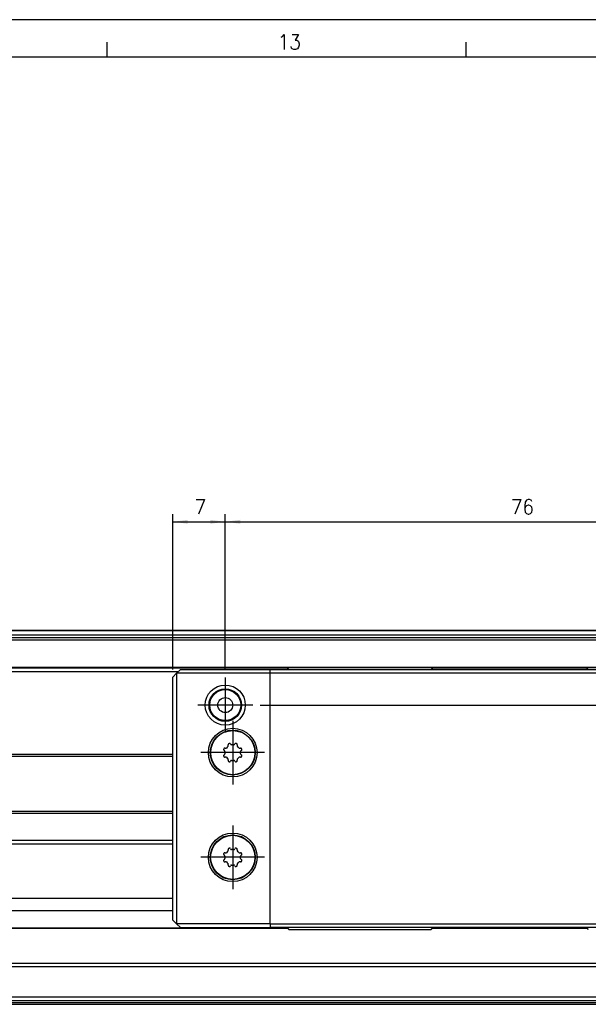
# Model space of a CAD drawing. Header units: inches. Extents: x -381 to 29822, y -418 to 176.
# Tile 7 of 49: x -181 to -105, y 44 to 176. Entities that reach past the tile are written whole.
import ezdxf

# ---------------------------------------------------------------- set-up
doc = ezdxf.new("R2010")
doc.units = ezdxf.units.IN
doc.linetypes.add('DOT_CENTER', pattern=[14, 12, -1, 0, -1])
doc.layers.add('1', color=7, linetype='Continuous')
doc.styles.add('CONVERTER_12', font='txt.shx', dxfattribs={"width": 0.9})
doc.dimstyles.new('ME10_DIM_33', dxfattribs={"dimtxt": 2, "dimasz": 2, "dimexe": 1, "dimexo": 1, "dimgap": 1, "dimtad": 1, "dimdsep": 46, "dimtxsty": 'CONVERTER_12', "dimsah": 1, "dimcen": 0.09, "dimclrd": 2, "dimclre": 2, "dimclrt": 2, "dimadec": 0, "dimazin": 0, "dimtfac": 1, "dimtdec": 4, "dimtix": 1, "dimtmove": 0, "dimatfit": 3, "dimfxl": 1, "dimtolj": 1, "dimtzin": 0, "dimarcsym": 0})
doc.dimstyles.new('ME10_DIM_34', dxfattribs={"dimtxt": 2, "dimasz": 2, "dimexe": 1, "dimexo": 1, "dimgap": 1, "dimtad": 1, "dimdsep": 46, "dimtxsty": 'CONVERTER_12', "dimsah": 1, "dimcen": 0.09, "dimclrd": 2, "dimclre": 2, "dimclrt": 2, "dimadec": 0, "dimazin": 0, "dimtfac": 1, "dimtdec": 4, "dimtix": 1, "dimtmove": 0, "dimatfit": 3, "dimfxl": 1, "dimtolj": 1, "dimtzin": 0, "dimarcsym": 0})
doc.dimstyles.new('ME10_DIM_35', dxfattribs={"dimtxt": 2, "dimasz": 2, "dimexe": 1, "dimexo": 1, "dimgap": 1, "dimtad": 1, "dimdsep": 46, "dimtxsty": 'CONVERTER_12', "dimsah": 1, "dimcen": 0.09, "dimclrd": 2, "dimclre": 2, "dimclrt": 2, "dimadec": 0, "dimazin": 0, "dimtfac": 1, "dimtdec": 4, "dimtix": 1, "dimtmove": 0, "dimatfit": 3, "dimfxl": 1, "dimtolj": 1, "dimtzin": 0, "dimarcsym": 0})
doc.dimstyles.new('ME10_DIM_36', dxfattribs={"dimtxt": 2, "dimasz": 2, "dimexe": 1, "dimexo": 1, "dimgap": 1, "dimtad": 1, "dimdsep": 46, "dimtxsty": 'CONVERTER_12', "dimsah": 1, "dimcen": 0.09, "dimclrd": 2, "dimclre": 2, "dimclrt": 2, "dimadec": 0, "dimazin": 0, "dimtfac": 1, "dimtdec": 4, "dimtix": 1, "dimtmove": 0, "dimatfit": 3, "dimfxl": 1, "dimtolj": 1, "dimtzin": 0, "dimarcsym": 0})

# ---------------------------------------------------------------- blocks, each defined once
blk = doc.blocks.new('CABEZA__96', base_point=(-160.5598722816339, 53.98251510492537))
at = {"color": 7, "linetype": 'Continuous'}
for p, q in [((-160.5598722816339, 87.73251510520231), (-160.0598722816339, 88.23251510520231)), ((-160.0598722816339, 88.23251510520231), (-159.5598722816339, 88.73251510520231)), ((-147.5587950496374, 88.23251510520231), (-160.0598722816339, 88.23251510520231)), ((-160.0598722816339, 88.23251510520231), (-160.0598722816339, 54.73251510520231)), ((-159.5598722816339, 88.73251510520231), (-147.5587950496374, 88.73251510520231)), ((-147.5587950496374, 88.23251510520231), (-147.5587950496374, 88.73251510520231)), ((-147.5587950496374, 88.73251510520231), (-83.55987228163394, 88.73251510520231)), ((-83.55987228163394, 88.23251510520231), (-147.5587950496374, 88.23251510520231)), ((-147.5587950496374, 54.73251510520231), (-147.5587950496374, 88.23251510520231)), ((-145.0577178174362, 88.98251510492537), (-145.3077178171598, 88.73251510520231)), ((-126.0577178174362, 88.98251510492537), (-145.0577178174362, 88.98251510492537)), ((-125.8077178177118, 88.73251510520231), (-126.0577178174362, 88.98251510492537)), ((-105.0577178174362, 88.98251510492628), (-105.3077178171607, 88.73251510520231)), ((-86.05771781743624, 88.98251510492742), (-105.0577178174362, 88.98251510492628)), ((-160.5598722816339, 55.23251510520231), (-160.5598722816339, 87.73251510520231)), ((-153.7801482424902, 78.06449789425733), (-153.7811248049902, 78.04798788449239)), ((-153.7811248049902, 78.04798788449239), (-153.7794158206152, 78.02578634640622)), ((-153.7709845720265, 78.10219218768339), (-153.7801482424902, 78.06449789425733)), ((-153.7794158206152, 78.02578634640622), (-153.7735564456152, 78.0007161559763)), ((-153.7735564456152, 78.0007161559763), (-153.7696501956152, 77.99059957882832)), ((-153.7696501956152, 77.99059957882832), (-153.7633025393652, 77.97712606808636)), ((-153.7633025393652, 77.97712606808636), (-153.7117114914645, 77.92148996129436)), ((-153.7344939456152, 78.18174642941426), (-153.7480543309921, 78.15755068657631)), ((-153.716898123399, 78.20303567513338), (-153.7344939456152, 78.18174642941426)), ((-153.6871306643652, 78.2261647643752), (-153.716898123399, 78.20303567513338)), ((-153.6272485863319, 77.86768115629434), (-153.7117114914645, 77.92148996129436)), ((-153.6683318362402, 78.23554891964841), (-153.6871306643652, 78.2261647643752)), ((-153.6524626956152, 78.24107260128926), (-153.6683318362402, 78.23554891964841)), ((-153.578366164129, 78.24341405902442), (-153.6524626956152, 78.24107260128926)), ((-153.5948595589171, 77.80864375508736), (-153.6272485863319, 77.86768115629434)), ((-153.5957305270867, 77.79763571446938), (-153.5948595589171, 77.80864375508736)), ((-153.578366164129, 78.24341405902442), (-153.480593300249, 78.22173833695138)), ((-153.480593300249, 78.22173833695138), (-153.408777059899, 78.24898131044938)), ((-153.175261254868, 78.48249711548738), (-153.1483123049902, 78.52288717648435)), ((-153.1668669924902, 78.72791952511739), (-153.169694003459, 78.65208621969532)), ((-153.1480182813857, 78.55431335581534), (-153.169694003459, 78.65208621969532)), ((-153.1573455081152, 78.75178427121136), (-153.1668669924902, 78.72791952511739)), ((-153.1439177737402, 78.77374166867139), (-153.1573455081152, 78.75178427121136)), ((-153.1483123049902, 78.52288717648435), (-153.146359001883, 78.53916258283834)), ((-153.146359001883, 78.53916258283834), (-153.1480182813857, 78.55431335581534)), ((-153.1292693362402, 78.7906178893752), (-153.1439177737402, 78.77374166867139)), ((-153.1170623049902, 78.80163473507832), (-153.1292693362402, 78.7906178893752)), ((-153.0838306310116, 78.82177438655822), (-153.1170623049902, 78.80163473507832)), ((-153.0018279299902, 78.8522786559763), (-153.0284721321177, 78.84470462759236)), ((-152.9742786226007, 78.85483660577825), (-153.0018279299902, 78.8522786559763)), ((-152.9368865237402, 78.8500813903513), (-152.9742786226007, 78.85483660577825)), ((-152.9168669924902, 78.84342855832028), (-152.9368865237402, 78.8500813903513)), ((-152.9017302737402, 78.8361958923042), (-152.9168669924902, 78.84342855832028)), ((-152.8477699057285, 78.78543154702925), (-152.9017302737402, 78.8361958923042)), ((-152.8477699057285, 78.78543154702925), (-152.7939611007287, 78.70096864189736)), ((-152.7939611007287, 78.70096864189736), (-152.7239156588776, 78.66945058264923)), ((-152.3936744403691, 78.66945058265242), (-152.3236289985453, 78.70096864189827)), ((-152.3236289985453, 78.70096864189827), (-152.2698201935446, 78.78543154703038)), ((-152.2142302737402, 78.83703512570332), (-152.2698201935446, 78.78543154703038)), ((-152.2008025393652, 78.84341329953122), (-152.2142302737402, 78.83703512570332)), ((-152.1905486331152, 78.84719747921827), (-152.2008025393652, 78.84341329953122)), ((-152.1654021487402, 78.85317892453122), (-152.1905486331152, 78.84719747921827)), ((-152.1434294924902, 78.85484213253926), (-152.1654021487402, 78.85317892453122)), ((-152.1268279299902, 78.85392660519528), (-152.1434294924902, 78.85484213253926)), ((-152.0891179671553, 78.84470462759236), (-152.1268279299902, 78.85392660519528)), ((-152.0096404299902, 78.80828756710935), (-152.0337594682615, 78.82177438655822)), ((-151.9882744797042, 78.79061817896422), (-152.0096404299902, 78.80828756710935)), ((-151.9652068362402, 78.7607564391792), (-151.9882744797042, 78.79061817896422)), ((-151.9695718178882, 78.55431335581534), (-151.9712310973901, 78.53916258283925)), ((-151.9712310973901, 78.53916258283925), (-151.9693572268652, 78.52288717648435)), ((-151.947896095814, 78.65208621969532), (-151.9695718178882, 78.55431335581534)), ((-151.9693572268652, 78.52288717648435), (-151.9423288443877, 78.48249711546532)), ((-151.9556853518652, 78.74197286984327), (-151.9652068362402, 78.7607564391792)), ((-151.9503142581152, 78.72622579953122), (-151.9556853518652, 78.74197286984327)), ((-151.947896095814, 78.65208621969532), (-151.9503142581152, 78.72622579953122)), ((-151.7088130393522, 78.24898131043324), (-151.636996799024, 78.22173833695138)), ((-151.636996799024, 78.22173833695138), (-151.5392239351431, 78.24341405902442)), ((-151.4634978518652, 78.2405690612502), (-151.5392239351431, 78.24341405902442)), ((-151.4903415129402, 77.86768115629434), (-151.522730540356, 77.80864375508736)), ((-151.522730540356, 77.80864375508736), (-151.521859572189, 77.79763571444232)), ((-151.4058786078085, 77.92148996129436), (-151.4903415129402, 77.86768115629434)), ((-151.4395720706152, 78.23106283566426), (-151.4634978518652, 78.2405690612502)), ((-151.4175994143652, 78.21757406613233), (-151.4395720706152, 78.23106283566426)), ((-151.4007537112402, 78.20304769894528), (-151.4175994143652, 78.21757406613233)), ((-151.4058786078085, 77.92148996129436), (-151.3550994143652, 77.9755696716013)), ((-151.3897673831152, 78.19073385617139), (-151.4007537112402, 78.20304769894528)), ((-151.36953576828, 78.15755068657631), (-151.3897673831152, 78.19073385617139)), ((-151.3550994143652, 77.9755696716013), (-151.3477751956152, 77.99061483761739)), ((-151.3477751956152, 77.99061483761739), (-151.3411833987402, 78.01052755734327)), ((-151.3389861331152, 78.07554525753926), (-151.3466055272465, 78.1021921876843)), ((-151.3411833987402, 78.01052755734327), (-151.3364735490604, 78.04799867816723)), ((-151.3364735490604, 78.04799867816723), (-151.3389861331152, 78.07554525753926)), ((-153.7762419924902, 77.25449985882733), (-153.7811165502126, 77.21703153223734)), ((-153.7811165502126, 77.21703153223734), (-153.7784392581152, 77.18948215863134)), ((-153.7784392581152, 77.18948215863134), (-153.7709845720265, 77.16283802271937)), ((-153.7696501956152, 77.27441257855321), (-153.7762419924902, 77.25449985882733)), ((-153.7625701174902, 77.28945774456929), (-153.7696501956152, 77.27441257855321)), ((-153.7117114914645, 77.34354024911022), (-153.7625701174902, 77.28945774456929)), ((-153.7480543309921, 77.10747952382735), (-153.7279021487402, 77.07430881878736)), ((-153.7279021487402, 77.07430881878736), (-153.7169158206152, 77.06199497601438)), ((-153.7169158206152, 77.06199497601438), (-153.7000701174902, 77.04745335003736)), ((-153.7117114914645, 77.34354024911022), (-153.6272485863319, 77.39734905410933)), ((-153.7000701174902, 77.04745335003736), (-153.6780974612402, 77.03396458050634)), ((-153.6780974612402, 77.03396458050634), (-153.6541716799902, 77.02447361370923)), ((-153.6541716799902, 77.02447361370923), (-153.578366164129, 77.02161615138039)), ((-153.6272485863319, 77.39734905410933), (-153.5948595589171, 77.45638645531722)), ((-153.5948595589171, 77.45638645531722), (-153.595730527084, 77.46739449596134)), ((-153.480593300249, 77.0432918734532), (-153.578366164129, 77.02161615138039)), ((-153.4087770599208, 77.0160488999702), (-153.480593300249, 77.0432918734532)), ((-153.1483123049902, 76.74214023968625), (-153.1752612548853, 76.78253309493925)), ((-153.169694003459, 76.61294399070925), (-153.1480182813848, 76.71071685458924)), ((-153.169694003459, 76.61294399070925), (-153.1673552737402, 76.53880161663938)), ((-153.1673552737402, 76.53880161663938), (-153.1617400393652, 76.52305454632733)), ((-153.1617400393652, 76.52305454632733), (-153.1524626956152, 76.50427097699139)), ((-153.1524626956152, 76.50427097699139), (-153.1293156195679, 76.47441203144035)), ((-153.146359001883, 76.72586762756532), (-153.1483123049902, 76.74214023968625)), ((-153.1480182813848, 76.71071685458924), (-153.146359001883, 76.72586762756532)), ((-153.1293156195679, 76.47441203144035), (-153.1080291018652, 76.45673984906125)), ((-153.1080291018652, 76.45673984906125), (-153.0838306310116, 76.44325582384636)), ((-153.0284721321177, 76.42032558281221), (-152.9908416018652, 76.41110081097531)), ((-152.9908416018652, 76.41110081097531), (-152.9742400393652, 76.4102005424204)), ((-152.9742400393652, 76.4102005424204), (-152.9520232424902, 76.41184849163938)), ((-152.9520232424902, 76.41184849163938), (-152.9268767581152, 76.41784519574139)), ((-152.9268767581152, 76.41784519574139), (-152.9168669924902, 76.42161411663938)), ((-152.9168669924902, 76.42161411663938), (-152.9034392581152, 76.42799229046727)), ((-152.9034392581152, 76.42799229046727), (-152.8477699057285, 76.47959866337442)), ((-152.7939611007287, 76.5640615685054), (-152.8477699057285, 76.47959866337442)), ((-152.7239156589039, 76.59557962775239), (-152.7939611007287, 76.5640615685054)), ((-152.3236289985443, 76.5640615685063), (-152.3936744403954, 76.59557962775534)), ((-152.2698201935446, 76.47959866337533), (-152.3236289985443, 76.5640615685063)), ((-152.2698201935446, 76.47959866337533), (-152.2156951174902, 76.42883152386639)), ((-152.2156951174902, 76.42883152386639), (-152.2008025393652, 76.42159885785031)), ((-152.2008025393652, 76.42159885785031), (-152.1807830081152, 76.41494602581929)), ((-152.1807830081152, 76.41494602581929), (-152.1433114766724, 76.41019360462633)), ((-152.1433114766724, 76.41019360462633), (-152.1158416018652, 76.41274876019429)), ((-152.1158416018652, 76.41274876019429), (-152.0891179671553, 76.42032558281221)), ((-152.0337594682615, 76.44325582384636), (-152.0006072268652, 76.46339268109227)), ((-152.0006072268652, 76.46339268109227), (-151.9881560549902, 76.47442478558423)), ((-151.9881560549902, 76.47442478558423), (-151.9737517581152, 76.4912857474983)), ((-151.9737517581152, 76.4912857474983), (-151.9603240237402, 76.51324314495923)), ((-151.9693572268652, 76.74214023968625), (-151.9712310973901, 76.72586762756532)), ((-151.9712310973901, 76.72586762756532), (-151.9695718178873, 76.71071685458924)), ((-151.9695718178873, 76.71071685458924), (-151.947896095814, 76.61294399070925)), ((-151.942328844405, 76.7825330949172), (-151.9693572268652, 76.74214023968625)), ((-151.9603240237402, 76.51324314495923), (-151.9508025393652, 76.53710789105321)), ((-151.9508025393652, 76.53710789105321), (-151.947896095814, 76.61294399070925)), ((-151.636996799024, 77.0432918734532), (-151.708813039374, 77.01604889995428)), ((-151.539223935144, 77.02161615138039), (-151.636996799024, 77.0432918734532)), ((-151.539223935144, 77.02161615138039), (-151.4649626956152, 77.0239700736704)), ((-151.5218595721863, 77.4673944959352), (-151.522730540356, 77.45638645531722)), ((-151.522730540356, 77.45638645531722), (-151.4903415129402, 77.39734905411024)), ((-151.4903415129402, 77.39734905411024), (-151.4058786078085, 77.34354024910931)), ((-151.4649626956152, 77.0239700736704), (-151.4493376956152, 77.02949375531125)), ((-151.4493376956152, 77.02949375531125), (-151.4305388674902, 77.0388626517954)), ((-151.4305388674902, 77.0388626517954), (-151.400691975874, 77.06199453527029)), ((-151.3543669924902, 77.28790134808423), (-151.4058786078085, 77.34354024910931)), ((-151.400691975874, 77.06199453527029), (-151.3829314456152, 77.08328098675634)), ((-151.3829314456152, 77.08328098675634), (-151.36953576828, 77.10747952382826)), ((-151.3477751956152, 77.27444309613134), (-151.3543669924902, 77.28790134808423)), ((-151.3441130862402, 77.26431126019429), (-151.3477751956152, 77.27444309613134)), ((-151.3466055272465, 77.16283802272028), (-151.3372771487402, 77.20052952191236)), ((-151.3380095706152, 77.23924106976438), (-151.3441130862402, 77.26431126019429)), ((-151.3365447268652, 77.21703953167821), (-151.3380095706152, 77.23924106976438)), ((-151.3372771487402, 77.20052952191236), (-151.3365447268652, 77.21703953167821)), ((-153.1763384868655, 64.48249711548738), (-153.1492888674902, 64.52288669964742)), ((-153.1678435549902, 64.72791904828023), (-153.1707712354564, 64.65208621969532)), ((-153.1490955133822, 64.55431335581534), (-153.1707712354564, 64.65208621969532)), ((-153.1583220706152, 64.7517837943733), (-153.1678435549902, 64.72791904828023)), ((-153.1448943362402, 64.77374119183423), (-153.1583220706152, 64.7517837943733)), ((-153.1492888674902, 64.52288669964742), (-153.1474362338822, 64.53916258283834)), ((-153.1474362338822, 64.53916258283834), (-153.1490955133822, 64.55431335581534)), ((-153.1304900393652, 64.79061741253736), (-153.1448943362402, 64.77374119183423)), ((-153.1180388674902, 64.80163425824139), (-153.1304900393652, 64.79061741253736)), ((-153.0849078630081, 64.82177438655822), (-153.1180388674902, 64.80163425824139)), ((-153.0028044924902, 64.85227817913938), (-153.0295493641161, 64.84470462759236)), ((-152.975355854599, 64.85483660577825), (-153.0028044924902, 64.85227817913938)), ((-152.9378630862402, 64.85008091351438), (-152.975355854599, 64.85483660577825)), ((-152.9180876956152, 64.84342808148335), (-152.9378630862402, 64.85008091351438)), ((-152.9029509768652, 64.83619541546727), (-152.9180876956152, 64.84342808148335)), ((-152.8488471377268, 64.78543154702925), (-152.9029509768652, 64.83619541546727)), ((-152.8488471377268, 64.78543154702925), (-152.795038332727, 64.70096864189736)), ((-152.795038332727, 64.70096864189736), (-152.7249928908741, 64.66945058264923)), ((-152.3947516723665, 64.66945058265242), (-152.3247062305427, 64.70096864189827)), ((-152.3247062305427, 64.70096864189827), (-152.2708974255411, 64.78543154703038)), ((-152.2152068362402, 64.83703464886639), (-152.2708974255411, 64.78543154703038)), ((-152.2017791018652, 64.84341282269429), (-152.2152068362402, 64.83703464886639)), ((-152.1917693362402, 64.84719700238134), (-152.2017791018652, 64.84341282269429)), ((-152.1666228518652, 64.85317844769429), (-152.1917693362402, 64.84719700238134)), ((-152.1444060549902, 64.85484165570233), (-152.1666228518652, 64.85317844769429)), ((-152.1278044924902, 64.85392612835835), (-152.1444060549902, 64.85484165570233)), ((-152.0901951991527, 64.84470462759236), (-152.1278044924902, 64.85392612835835)), ((-152.0106169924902, 64.80828709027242), (-152.0348367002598, 64.82177438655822)), ((-151.9893517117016, 64.79061817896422), (-152.0106169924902, 64.80828709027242)), ((-151.9661833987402, 64.76075596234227), (-151.9893517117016, 64.79061817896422)), ((-151.9706490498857, 64.55431335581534), (-151.9723083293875, 64.53916258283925)), ((-151.9723083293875, 64.53916258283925), (-151.9703337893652, 64.52288669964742)), ((-151.9489733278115, 64.65208621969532), (-151.9706490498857, 64.55431335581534)), ((-151.9703337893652, 64.52288669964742), (-151.9434060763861, 64.48249711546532)), ((-151.9569060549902, 64.74197239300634), (-151.9661833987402, 64.76075596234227)), ((-151.9512908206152, 64.72622532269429), (-151.9569060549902, 64.74197239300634)), ((-151.9489733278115, 64.65208621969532), (-151.9512908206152, 64.72622532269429)), ((-153.7774626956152, 63.25449985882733), (-153.7821937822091, 63.21703153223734)), ((-153.7821937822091, 63.21703153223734), (-153.7796599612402, 63.18948215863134)), ((-153.7813689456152, 64.0644974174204), (-153.7821013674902, 64.04798740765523)), ((-153.7821013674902, 64.04798740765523), (-153.7806365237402, 64.02578586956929)), ((-153.772061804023, 64.10219218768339), (-153.7813689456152, 64.0644974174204)), ((-153.7806365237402, 64.02578586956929), (-153.7745330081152, 64.00071567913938)), ((-153.7796599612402, 63.18948215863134), (-153.772061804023, 63.16283802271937)), ((-153.7708708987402, 63.27441257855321), (-153.7774626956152, 63.25449985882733)), ((-153.7745330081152, 64.00071567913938), (-153.7708708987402, 63.99059910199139)), ((-153.7708708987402, 63.99059910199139), (-153.7642791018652, 63.9771255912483)), ((-153.7635466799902, 63.28945774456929), (-153.7708708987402, 63.27441257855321)), ((-153.7642791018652, 63.9771255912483), (-153.712788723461, 63.92148996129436)), ((-153.712788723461, 63.34354024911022), (-153.7635466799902, 63.28945774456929)), ((-153.7357146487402, 64.18174595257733), (-153.7491315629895, 64.15755068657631)), ((-153.7179753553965, 64.20303567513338), (-153.7357146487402, 64.18174595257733)), ((-153.6881072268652, 64.22616428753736), (-153.7179753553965, 64.20303567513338)), ((-153.6283258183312, 63.86768115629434), (-153.712788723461, 63.92148996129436)), ((-153.712788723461, 63.34354024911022), (-153.6283258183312, 63.39734905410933)), ((-153.6693083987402, 64.23554844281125), (-153.6881072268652, 64.22616428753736)), ((-153.6536833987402, 64.24107212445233), (-153.6693083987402, 64.23554844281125)), ((-153.5794433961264, 64.24341405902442), (-153.6536833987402, 64.24107212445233)), ((-153.5959367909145, 63.80864375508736), (-153.6283258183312, 63.86768115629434)), ((-153.6283258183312, 63.39734905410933), (-153.5959367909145, 63.45638645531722)), ((-153.5968077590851, 63.79763571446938), (-153.5959367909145, 63.80864375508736)), ((-153.5959367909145, 63.45638645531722), (-153.5968077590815, 63.46739449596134)), ((-153.5794433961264, 64.24341405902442), (-153.4816705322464, 64.22173833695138)), ((-153.4816705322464, 64.22173833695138), (-153.4098542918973, 64.24898131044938)), ((-151.7098902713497, 64.24898131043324), (-151.6380740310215, 64.22173833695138)), ((-151.6380740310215, 64.22173833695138), (-151.5403011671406, 64.24341405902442)), ((-151.4644744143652, 64.24056858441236), (-151.5403011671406, 64.24341405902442)), ((-151.4914187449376, 63.86768115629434), (-151.5238077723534, 63.80864375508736)), ((-151.5238077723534, 63.80864375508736), (-151.5229368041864, 63.79763571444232)), ((-151.5229368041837, 63.4673944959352), (-151.5238077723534, 63.45638645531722)), ((-151.5238077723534, 63.45638645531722), (-151.4914187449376, 63.39734905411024)), ((-151.406955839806, 63.92148996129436), (-151.4914187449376, 63.86768115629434)), ((-151.4914187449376, 63.39734905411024), (-151.406955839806, 63.34354024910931)), ((-151.4405486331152, 64.23106235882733), (-151.4644744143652, 64.24056858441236)), ((-151.4185759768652, 64.2175735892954), (-151.4405486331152, 64.23106235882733)), ((-151.4017302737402, 64.20304722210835), (-151.4185759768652, 64.2175735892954)), ((-151.406955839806, 63.92148996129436), (-151.3560759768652, 63.97556919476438)), ((-151.3553435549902, 63.28790134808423), (-151.406955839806, 63.34354024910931)), ((-151.3907439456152, 64.19073337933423), (-151.4017302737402, 64.20304722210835)), ((-151.3706130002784, 64.15755068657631), (-151.3907439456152, 64.19073337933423)), ((-151.3560759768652, 63.97556919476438), (-151.3489958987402, 63.99061436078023)), ((-151.3489958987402, 63.27444309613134), (-151.3553435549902, 63.28790134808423)), ((-151.3489958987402, 63.99061436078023), (-151.3424041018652, 64.01052708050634)), ((-151.3450896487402, 63.26431126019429), (-151.3489958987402, 63.27444309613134)), ((-151.3402068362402, 64.07554478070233), (-151.347682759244, 64.1021921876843)), ((-151.347682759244, 63.16283802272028), (-151.3384978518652, 63.20052952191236)), ((-151.3392302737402, 63.23924106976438), (-151.3450896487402, 63.26431126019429)), ((-151.3424041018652, 64.01052708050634), (-151.3375507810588, 64.04799867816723)), ((-151.3375507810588, 64.04799867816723), (-151.3402068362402, 64.07554478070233)), ((-151.3375212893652, 63.21703953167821), (-151.3392302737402, 63.23924106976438)), ((-151.3384978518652, 63.20052952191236), (-151.3375212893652, 63.21703953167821)), ((-153.7491315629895, 63.10747952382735), (-153.7288787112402, 63.07430881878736)), ((-153.7288787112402, 63.07430881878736), (-153.7178923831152, 63.06199497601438)), ((-153.7178923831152, 63.06199497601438), (-153.7010466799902, 63.04745335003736)), ((-153.7010466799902, 63.04745335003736), (-153.6790740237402, 63.03396458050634)), ((-153.6790740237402, 63.03396458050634), (-153.6553923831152, 63.02447361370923)), ((-153.6553923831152, 63.02447361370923), (-153.5794433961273, 63.02161615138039)), ((-153.4816705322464, 63.0432918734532), (-153.5794433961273, 63.02161615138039)), ((-153.4098542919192, 63.0160488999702), (-153.4816705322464, 63.0432918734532)), ((-153.1492888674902, 62.74214023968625), (-153.1763384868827, 62.78253309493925)), ((-153.1707712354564, 62.61294399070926), (-153.1490955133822, 62.71071685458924)), ((-153.1707712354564, 62.61294399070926), (-153.1683318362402, 62.53880161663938)), ((-153.1683318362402, 62.53880161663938), (-153.1629607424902, 62.52305454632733)), ((-153.1629607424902, 62.52305454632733), (-153.1534392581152, 62.50427097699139)), ((-153.1534392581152, 62.50427097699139), (-153.1303928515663, 62.47441203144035)), ((-153.1474362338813, 62.72586762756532), (-153.1492888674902, 62.74214023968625)), ((-153.1490955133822, 62.71071685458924), (-153.1474362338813, 62.72586762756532)), ((-153.1303928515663, 62.47441203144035), (-153.1090056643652, 62.45673984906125)), ((-153.1090056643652, 62.45673984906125), (-153.0849078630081, 62.44325582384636)), ((-153.0295493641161, 62.42032558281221), (-152.9918181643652, 62.41110081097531)), ((-152.9918181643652, 62.41110081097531), (-152.9754607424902, 62.4102005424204)), ((-152.9754607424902, 62.4102005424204), (-152.9532439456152, 62.41184849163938)), ((-152.9532439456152, 62.41184849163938), (-152.9280974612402, 62.41784519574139)), ((-152.9280974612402, 62.41784519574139), (-152.9178435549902, 62.42161411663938)), ((-152.9178435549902, 62.42161411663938), (-152.9044158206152, 62.42799229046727)), ((-152.9044158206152, 62.42799229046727), (-152.8488471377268, 62.47959866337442)), ((-152.795038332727, 62.56406156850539), (-152.8488471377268, 62.47959866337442)), ((-152.7249928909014, 62.59557962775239), (-152.795038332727, 62.56406156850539)), ((-152.3247062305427, 62.5640615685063), (-152.3947516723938, 62.59557962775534)), ((-152.2708974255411, 62.47959866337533), (-152.3247062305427, 62.5640615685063)), ((-152.2708974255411, 62.47959866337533), (-152.2169158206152, 62.42883152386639)), ((-152.2169158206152, 62.42883152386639), (-152.2017791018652, 62.42159885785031)), ((-152.2017791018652, 62.42159885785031), (-152.1817595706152, 62.41494602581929)), ((-152.1817595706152, 62.41494602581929), (-152.144388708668, 62.41019360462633)), ((-152.144388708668, 62.41019360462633), (-152.1168181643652, 62.41274876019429)), ((-152.1168181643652, 62.41274876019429), (-152.0901951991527, 62.42032558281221)), ((-152.0348367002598, 62.44325582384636), (-152.0015837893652, 62.46339268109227)), ((-152.0015837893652, 62.46339268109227), (-151.9893767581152, 62.47442478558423)), ((-151.9893767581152, 62.47442478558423), (-151.9747283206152, 62.4912857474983)), ((-151.9747283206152, 62.4912857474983), (-151.9613005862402, 62.51324314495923)), ((-151.9703337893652, 62.74214023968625), (-151.9723083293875, 62.72586762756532)), ((-151.9723083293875, 62.72586762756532), (-151.9706490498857, 62.71071685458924)), ((-151.9706490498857, 62.71071685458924), (-151.9489733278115, 62.61294399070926)), ((-151.9434060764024, 62.7825330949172), (-151.9703337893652, 62.74214023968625)), ((-151.9613005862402, 62.51324314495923), (-151.9517791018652, 62.53710789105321)), ((-151.9517791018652, 62.53710789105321), (-151.9489733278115, 62.61294399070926)), ((-151.6380740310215, 63.0432918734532), (-151.7098902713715, 63.01604889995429)), ((-151.5403011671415, 63.02161615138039), (-151.6380740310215, 63.0432918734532)), ((-151.5403011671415, 63.02161615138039), (-151.4661833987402, 63.0239700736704)), ((-151.4661833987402, 63.0239700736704), (-151.4503142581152, 63.02949375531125)), ((-151.4503142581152, 63.02949375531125), (-151.4315154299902, 63.0388626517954)), ((-151.4315154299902, 63.0388626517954), (-151.4017692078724, 63.06199453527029)), ((-151.4017692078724, 63.06199453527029), (-151.3841521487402, 63.08328098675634)), ((-151.3841521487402, 63.08328098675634), (-151.3706130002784, 63.10747952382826)), ((-160.0598722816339, 54.73251510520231), (-160.5598722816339, 55.23251510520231)), ((-147.5587950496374, 54.73251510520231), (-160.0598722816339, 54.73251510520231)), ((-160.0598722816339, 54.73251510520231), (-159.5598722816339, 54.23251510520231)), ((-159.5598722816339, 54.23251510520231), (-147.5587950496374, 54.23251510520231)), ((-147.5587950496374, 54.73251510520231), (-147.5587950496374, 54.23251510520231)), ((-147.5587950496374, 54.73251510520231), (-83.55987228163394, 54.73251510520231)), ((-83.55987228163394, 54.23251510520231), (-147.5587950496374, 54.23251510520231)), ((-145.30771781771, 54.23251510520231), (-145.0577178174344, 53.98251510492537)), ((-145.0577178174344, 53.98251510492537), (-126.0577178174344, 53.98251510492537)), ((-126.0577178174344, 53.98251510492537), (-125.8077178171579, 54.23251510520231)), ((-105.30771781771, 54.23251510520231), (-105.0577178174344, 53.98251510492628))]:
    blk.add_line(p, q, dxfattribs=at)
for centre, radius in [((-153.5598722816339, 83.98251510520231), 2.679018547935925), ((-153.5598722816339, 83.98251510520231), 2.17103433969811), ((-153.5598722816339, 83.98251510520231), 2.075000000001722), ((-153.5598722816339, 83.98251510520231), 1), ((-152.5587950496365, 77.6325151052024), 3.250000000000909), ((-152.5587950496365, 77.6325151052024), 3.000000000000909), ((-152.5587950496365, 77.6325151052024), 2.948945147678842), ((-152.5598722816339, 63.6325151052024), 3.25), ((-152.5598722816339, 63.6325151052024), 3), ((-152.5598722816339, 63.6325151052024), 2.948945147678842)]:
    blk.add_circle(centre, radius, dxfattribs=at)
for centre, radius, start, end in [((-152.5587950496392, 77.63251510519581), 1.29999999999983, 156.1794443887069, 158.8205556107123), ((-152.5587950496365, 77.63251510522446), 1.049999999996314, 170.9522396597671, 189.0477603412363), ((-152.5587950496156, 77.63251510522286), 1.049999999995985, 125.9522396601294, 144.0477603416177), ((-152.558795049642, 77.63251510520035), 1.299999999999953, 111.1794443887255, 113.8205556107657), ((-152.5587950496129, 77.63251510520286), 1.049999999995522, 80.95223965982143, 99.04776034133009), ((-152.558795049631, 77.63251510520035), 1.299999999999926, 66.17944438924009, 68.82055561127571), ((-152.558795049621, 77.63251510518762), 1.049999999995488, 35.95223965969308, 54.04776034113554), ((-152.5587950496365, 77.63251510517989), 1.049999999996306, 350.9522396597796, 9.04776034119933), ((-152.5587950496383, 77.63251510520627), 1.300000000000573, 21.17944438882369, 23.82055561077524), ((-152.5587950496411, 77.63251510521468), 1.300000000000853, 201.1794443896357, 203.820555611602), ((-152.5587950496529, 77.63251510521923), 1.049999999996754, 215.9522396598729, 234.0477603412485), ((-152.558795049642, 77.63251510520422), 1.299999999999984, 246.1794443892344, 248.8205556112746), ((-152.5587950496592, 77.63251510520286), 1.049999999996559, 260.9522396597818, 279.0477603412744), ((-152.558795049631, 77.63251510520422), 1.299999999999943, 291.1794443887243, 293.8205556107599), ((-152.5587950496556, 77.63251510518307), 1.049999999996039, 305.9522396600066, 324.0477603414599), ((-152.5587950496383, 77.63251510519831), 1.300000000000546, 336.1794443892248, 338.8205556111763), ((-152.5598722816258, 63.63251510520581), 1.300000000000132, 111.1794443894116, 113.820555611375), ((-152.5598722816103, 63.63251510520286), 1.049999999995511, 80.95223965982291, 99.04776034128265), ((-152.5598722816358, 63.63251510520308), 1.300000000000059, 66.1794443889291, 68.82055561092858), ((-152.5598722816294, 63.63251510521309), 1.299999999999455, 156.1794443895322, 158.820555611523), ((-152.5598722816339, 63.63251510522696), 1.049999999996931, 170.9522396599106, 189.0477603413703), ((-152.5598722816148, 63.63251510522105), 1.049999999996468, 125.9522396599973, 144.0477603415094), ((-152.5598722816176, 63.6325151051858), 1.04999999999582, 35.95223965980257, 54.04776034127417), ((-152.5598722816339, 63.63251510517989), 1.049999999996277, 350.9522396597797, 9.04776034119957), ((-152.5598722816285, 63.6325151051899), 1.299999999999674, 21.1794443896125, 23.82055561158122), ((-152.5598722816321, 63.6325151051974), 1.299999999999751, 201.1794443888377, 203.8205556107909), ((-152.5598722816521, 63.63251510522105), 1.049999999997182, 215.952239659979, 234.0477603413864), ((-152.5598722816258, 63.63251510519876), 1.300000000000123, 246.179444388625, 248.8205556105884), ((-152.5598722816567, 63.63251510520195), 1.049999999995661, 260.952239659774, 279.0477603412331), ((-152.5598722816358, 63.63251510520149), 1.300000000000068, 291.1794443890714, 293.8205556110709), ((-152.559872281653, 63.63251510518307), 1.049999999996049, 305.9522396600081, 324.0477603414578), ((-152.5598722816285, 63.63251510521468), 1.299999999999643, 336.1794443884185, 338.8205556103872)]:
    blk.add_arc(centre, radius, start, end, dxfattribs=at)
at = {"layer": '1', "color": 2, "linetype": 'DOT_CENTER'}
for p, q in [((-153.5598722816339, 87.66153365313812), (-153.5598722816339, 80.3034965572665)), ((-149.8808537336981, 83.98251510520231), (-157.2388908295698, 83.98251510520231)), ((-152.5587950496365, 81.88251510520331), (-152.5587950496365, 73.38251510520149)), ((-148.3087950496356, 77.6325151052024), (-156.8087950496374, 77.6325151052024)), ((-152.5598722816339, 67.8825151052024), (-152.5598722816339, 59.3825151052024)), ((-148.3098722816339, 63.6325151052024), (-156.8098722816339, 63.6325151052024))]:
    blk.add_line(p, q, dxfattribs=at)
blk = doc.blocks.new('Modulo_izq__K___100', base_point=(-227.1126677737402, 43.98251417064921))
at = {"color": 7, "linetype": 'Continuous'}
for p, q in [((-193.0577178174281, 93.98251510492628), (-40.40307212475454, 93.98251510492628)), ((-193.0577178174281, 93.9654272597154), (-40.39168022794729, 93.9654272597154)), ((-193.0577178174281, 93.36143009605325), (-39.98901545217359, 93.36143009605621)), ((-193.0577178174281, 93.03613797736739), (-39.77215402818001, 93.03613796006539)), ((-193.0577178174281, 92.71130448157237), (-39.55559837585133, 92.71130448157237)), ((-41.08144798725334, 89.00007889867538), (-185.5577215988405, 89.00007889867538)), ((-185.5577207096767, 88.98251510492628), (-145.0577517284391, 88.98251510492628)), ((-185.557716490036, 88.48251510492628), (-159.8099224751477, 88.48251510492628)), ((-126.0577278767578, 88.98251510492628), (-105.0577656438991, 88.98251510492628)), ((-185.5577361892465, 77.16552824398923), (-160.5599341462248, 77.16552824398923)), ((-185.5576264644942, 77.41552780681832), (-160.5598450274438, 77.41552780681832)), ((-185.5577360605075, 69.79950243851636), (-160.5599325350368, 69.79950243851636)), ((-185.5576266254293, 69.54950240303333), (-160.5598458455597, 69.54950240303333)), ((-185.5576301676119, 65.92078445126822), (-160.5598612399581, 65.92078445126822)), ((-185.5577362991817, 65.42078489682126), (-160.5599333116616, 65.42078489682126)), ((-185.5576216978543, 58.15432346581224), (-160.5598240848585, 58.15432346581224)), ((-160.5599310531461, 56.48607916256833), (-185.5577342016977, 56.48607916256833)), ((-185.557631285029, 54.20016531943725), (-145.2753461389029, 54.20016531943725)), ((-185.5576223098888, 54.1689550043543), (-145.244078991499, 54.1689550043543)), ((-125.8711968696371, 54.1689550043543), (-105.2440928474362, 54.1689550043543)), ((-125.8400729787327, 54.20016531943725), (-105.2754105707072, 54.20016531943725)), ((-185.5576247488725, 49.48503378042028), (-39.73472541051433, 49.48503362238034)), ((-185.5576211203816, 49.0515614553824), (-40.02370685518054, 49.0515614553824)), ((-185.5577164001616, 44.98251417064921), (-39.7364048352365, 44.98251417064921)), ((-193.0577178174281, 44.48251417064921), (-39.40307150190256, 44.48251417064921)), ((-193.0577178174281, 44.23251417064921), (-39.23640504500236, 44.23251417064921)), ((-193.0577178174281, 43.98251417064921), (-39.40307171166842, 43.98251417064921))]:
    blk.add_line(p, q, dxfattribs=at)
blk = doc.blocks.new('F-288__101', base_point=(-227.1126677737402, 43.98251417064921))
for name, p in [('Modulo_izq__K___100', (-227.1126677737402, 43.98251417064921)), ('CABEZA__96', (-160.5598722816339, 53.98251510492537))]:
    blk.add_blockref(name, p)
blk = doc.blocks.new('*D143')
at = {"layer": '1', "color": 2, "linetype": 'Continuous'}
for p, q in [((-148.8808537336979, 83.98251510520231), (-46.92976032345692, 83.98251510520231)), ((-47.92976032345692, 83.98251510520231), (-47.92976032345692, 58.9825151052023)), ((-72.8848722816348, 58.9825151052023), (-46.92976032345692, 58.9825151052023))]:
    blk.add_line(p, q, dxfattribs=at)
at = {"layer": '1', "color": 2}
for points in [[(-47.66645532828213, 81.98251510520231), (-48.19306531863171, 81.98251510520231), (-47.92976032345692, 83.98251510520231)], [(-48.19306531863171, 60.9825151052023), (-47.66645532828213, 60.9825151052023), (-47.92976032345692, 58.9825151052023)]]:
    blk.add_solid(points, dxfattribs=at)
at = {"layer": '1', "color": 2, "insert": (-48.92976032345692, 71.15051496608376), "char_height": 2, "attachment_point": 7, "rotation": 90, "line_spacing_factor": 0.60024009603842, "style": 'CONVERTER_12'}
blk.add_mtext('25', dxfattribs=at)
blk = doc.blocks.new('*D144')
at = {"layer": '1', "color": 2, "linetype": 'Continuous'}
for p, q in [((-47.92976032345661, 105.8245046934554), (-47.92976032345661, 88.7325151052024)), ((-158.5598722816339, 88.7325151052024), (-46.92976032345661, 88.7325151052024)), ((-47.92976032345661, 88.7325151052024), (-47.92976032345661, 83.9825151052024)), ((-148.8808537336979, 83.9825151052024), (-46.92976032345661, 83.9825151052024)), ((-47.92976032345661, 83.9825151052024), (-47.92976032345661, 79.9825151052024))]:
    blk.add_line(p, q, dxfattribs=at)
at = {"layer": '1', "color": 2}
for points in [[(-48.1930653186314, 90.7325151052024), (-47.66645532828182, 90.7325151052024), (-47.92976032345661, 88.7325151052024)], [(-47.66645532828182, 81.9825151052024), (-48.1930653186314, 81.9825151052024), (-47.92976032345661, 83.9825151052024)]]:
    blk.add_solid(points, dxfattribs=at)
at = {"layer": '1', "color": 2, "insert": (-48.92976032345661, 100.3745046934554), "char_height": 2, "attachment_point": 7, "rotation": 90, "line_spacing_factor": 0.60024009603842, "style": 'CONVERTER_12'}
blk.add_mtext('4.75', dxfattribs=at)
blk = doc.blocks.new('*D145')
at = {"layer": '1', "color": 2, "linetype": 'Continuous'}
for p, q in [((-153.5598722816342, 88.66153365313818), (-153.5598722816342, 109.4932751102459)), ((-77.55987228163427, 56.30751510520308), (-77.55987228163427, 109.4932751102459)), ((-153.5598722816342, 108.4932751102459), (-77.55987228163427, 108.4932751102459))]:
    blk.add_line(p, q, dxfattribs=at)
at = {"layer": '1', "color": 2}
for points in [[(-151.5598722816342, 108.7565801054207), (-151.5598722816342, 108.2299701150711), (-153.5598722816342, 108.4932751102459)], [(-79.55987228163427, 108.2299701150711), (-79.55987228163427, 108.7565801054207), (-77.55987228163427, 108.4932751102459)]]:
    blk.add_solid(points, dxfattribs=at)
at = {"layer": '1', "color": 2, "insert": (-115.3999516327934, 109.4932751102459), "char_height": 2, "attachment_point": 7, "rotation": 0.00013888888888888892, "line_spacing_factor": 0.60024009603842, "style": 'CONVERTER_12'}
blk.add_mtext('76', dxfattribs=at)
blk = doc.blocks.new('*D146')
at = {"layer": '1', "color": 2, "linetype": 'Continuous'}
for p, q in [((-160.5598722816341, 88.7325151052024), (-160.5598722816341, 109.4932751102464)), ((-153.5598722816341, 88.66153365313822), (-153.5598722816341, 109.4932751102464)), ((-160.5598722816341, 108.4932751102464), (-153.5598722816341, 108.4932751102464))]:
    blk.add_line(p, q, dxfattribs=at)
at = {"layer": '1', "color": 2}
for points in [[(-158.5598722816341, 108.7565801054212), (-158.5598722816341, 108.2299701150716), (-160.5598722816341, 108.4932751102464)], [(-155.5598722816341, 108.2299701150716), (-155.5598722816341, 108.7565801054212), (-153.5598722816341, 108.4932751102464)]]:
    blk.add_solid(points, dxfattribs=at)
at = {"layer": '1', "color": 2, "insert": (-157.6598722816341, 109.4932751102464), "char_height": 2, "attachment_point": 7, "rotation": 0.00013888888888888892, "line_spacing_factor": 0.60024009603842, "style": 'CONVERTER_12'}
blk.add_mtext('7', dxfattribs=at)
blk = doc.blocks.new('Marco_a1', base_point=(38.86876955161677, -121.3796663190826))
at = {"layer": '1', "color": 2, "linetype": 'Continuous'}
for p, q in [((458.8687695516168, 175.6203336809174), (-381.1312304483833, 175.6203336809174)), ((-169.3665245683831, 172.6203336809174), (-169.3665245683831, 170.6203336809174)), ((-121.4253480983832, 172.6203336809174), (-121.4253480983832, 170.6203336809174))]:
    blk.add_line(p, q, dxfattribs=at)
at = {"layer": '1', "color": 7, "linetype": 'Continuous'}
blk.add_line((453.8687695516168, 170.6203336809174), (-361.1312304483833, 170.6203336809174), dxfattribs=at)
at = {"layer": '1', "color": 2, "insert": (-146.5460665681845, 172.6451371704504), "char_height": 2, "attachment_point": 4, "line_spacing_factor": 1.20048019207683, "style": 'CONVERTER_12'}
blk.add_mtext('13', dxfattribs=at)
blk = doc.blocks.new('Top', base_point=(38.86876955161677, -121.3796663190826))
blk.add_blockref('Marco_a1', (38.86876955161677, -121.3796663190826))
blk = doc.blocks.new('_dummy_frame', base_point=(-381.1312304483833, -418.3796663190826))
blk.add_blockref('Top', (38.86876955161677, -121.3796663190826))
blk = doc.blocks.new('Inferior1', base_point=(2040.76477363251, 69.73251432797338))
blk.add_blockref('F-288__101', (-227.1126677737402, 43.98251417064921))
at = {"layer": '1'}
for base, p1, p2, dimstyle, picture, middle in [((-160.5598722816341, 108.4932751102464), (-153.5598722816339, 87.66153365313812), (-160.5598722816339, 87.73251510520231), 'ME10_DIM_36', '*D146', (-157.0598722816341, 110.4932751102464)), ((-153.5598722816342, 108.4932751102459), (-77.55987228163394, 55.30751510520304), (-153.5598722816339, 87.66153365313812), 'ME10_DIM_35', '*D145', (-113.8999516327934, 110.4932751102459))]:
    dim = blk.add_linear_dim(base=base, p1=p1, p2=p2, dimstyle=dimstyle, dxfattribs=at)
    dim.commit()
    dim.dimension.update_dxf_attribs({"geometry": picture, "text_midpoint": middle, "text_rotation": 0.00013888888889})
for base, p1, p2, dimstyle, picture, middle in [((-47.92976032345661, 88.7325151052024), (-149.8808537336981, 83.98251510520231), (-159.5598722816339, 88.73251510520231), 'ME10_DIM_34', '*D144', (-49.92976032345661, 103.0995046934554)), ((-47.92976032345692, 83.98251510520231), (-73.88487228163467, 58.98251510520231), (-149.8808537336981, 83.98251510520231), 'ME10_DIM_33', '*D143', (-49.92976032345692, 72.65051496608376))]:
    dim = blk.add_linear_dim(base=base, p1=p1, p2=p2, angle=90, dimstyle=dimstyle, dxfattribs=at)
    dim.commit()
    dim.dimension.update_dxf_attribs({"geometry": picture, "text_midpoint": middle, "text_rotation": 90})

msp = doc.modelspace()

# ---------------------------------------------------------------- block references
msp.add_blockref('Inferior1', (2040.76477363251, 69.73251432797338))
at = {"layer": '1'}
msp.add_blockref('_dummy_frame', (-381.1312304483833, -418.3796663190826), dxfattribs=at)

doc.saveas('drawing.dxf')
